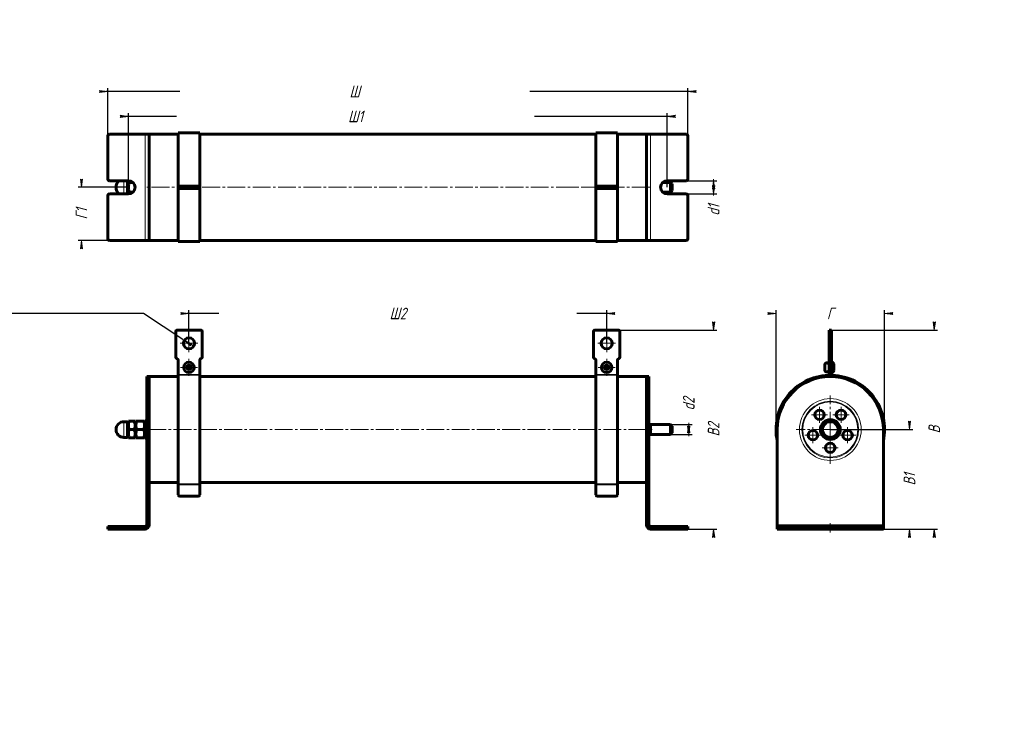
# Model space of a CAD drawing. Header units: millimetres. Extents: x 0 to 594, y 0 to 420.
import ezdxf

# ---------------------------------------------------------------- set-up
doc = ezdxf.new("R2010")
doc.units = ezdxf.units.MM
for name, pattern in [('K5LT_AXLED', [15.25, 10.75, -1.5, 1.5, -1.5]), ('K5LT_BASIC', [0]), ('K5LT_THIN', [0])]:
    doc.linetypes.add(name, pattern=pattern)
doc.layers.add('Системный слой', color=7, linetype='Continuous')
doc.styles.add('KDIMTEXTSTYLE', font='GOST_AU.SHX', dxfattribs={"width": 0.96, "oblique": 15, "height": 5})
doc.dimstyles.new('KDIMSTYLE (1.00)', dxfattribs={"dimtxt": 5, "dimasz": 1, "dimexe": 2, "dimexo": 0, "dimgap": 1, "dimtad": 1, "dimtxsty": 'KDIMTEXTSTYLE', "dimsah": 1, "dimcen": 0, "dimdle": 1, "dimadec": 0, "dimazin": 0, "dimtfac": 0.667, "dimtmove": 0, "dimatfit": 3, "dimfxl": 1, "dimtvp": 1, "dimtolj": 1, "dimtzin": 0, "dimarcsym": 0})

# ---------------------------------------------------------------- blocks, each defined once
blk = doc.blocks.new('U0')
at = {"layer": 'Системный слой', "color": 150, "linetype": 'K5LT_BASIC', "lineweight": 60, "true_color": 0x0080ff}
for p, q in [((65.11696321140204, 172.8744040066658), (65.11696321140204, 177.6244040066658)), ((65.11696321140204, 168.1244040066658), (65.11696321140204, 172.8744040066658))]:
    blk.add_line(p, q, dxfattribs=at)
blk = doc.blocks.new('U1')
at = {"layer": 'Системный слой', "color": 7, "linetype": 'K5LT_THIN', "lineweight": 18}
for p, q in [((62.86696321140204, 172.8744040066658), (62.86696321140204, 177.6244040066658)), ((62.86696321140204, 168.1244040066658), (62.86696321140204, 172.8744040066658))]:
    blk.add_line(p, q, dxfattribs=at)
blk = doc.blocks.new('U2')
at = {"layer": 'Системный слой', "color": 150, "linetype": 'K5LT_BASIC', "lineweight": 60, "true_color": 0x0080ff}
for p, q in [((95.61696321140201, 204.8744040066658), (78.11696321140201, 204.8744040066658)), ((347.6169632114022, 204.8744040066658), (108.616963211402, 204.8744040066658)), ((378.116963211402, 204.8744040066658), (360.6169632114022, 204.8744040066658))]:
    blk.add_line(p, q, dxfattribs=at)
blk = doc.blocks.new('U3')
at = {"layer": 'Системный слой', "color": 150, "linetype": 'K5LT_BASIC', "lineweight": 60, "true_color": 0x0080ff}
for p, q in [((95.61696321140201, 140.8744040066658), (78.11696321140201, 140.8744040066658)), ((347.6169632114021, 140.8744040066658), (108.616963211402, 140.8744040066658)), ((378.116963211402, 140.8744040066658), (360.6169632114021, 140.8744040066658))]:
    blk.add_line(p, q, dxfattribs=at)
blk = doc.blocks.new('KDIMARROW_02')
at = {"layer": 'Системный слой'}
blk.add_hatch(color=0, dxfattribs=at).paths.add_polyline_path([(4.5, -5.51091059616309e-16), (5, 0.6582624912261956), (0, 0), (5, -0.658262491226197)])
at = {"layer": 'Системный слой', "color": 0, "linetype": 'K5LT_THIN', "lineweight": 18}
for p, q in [((0, 0), (-1, 0)), ((5, 0.6582624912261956), (0, 0)), ((0, 0), (5, -0.658262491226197)), ((0, 0), (7, -8.572527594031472e-16)), ((4.5, -5.51091059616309e-16), (5, 0.6582624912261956)), ((5, -0.658262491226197), (4.5, -5.51091059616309e-16))]:
    blk.add_line(p, q, dxfattribs=at)
blk = doc.blocks.new('KDIMARROW_01')
at = {"layer": 'Системный слой'}
blk.add_hatch(color=0, dxfattribs=at).paths.add_polyline_path([(-5, -0.6582624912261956), (0, 0), (-5, 0.658262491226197), (-4.5, 5.51091059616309e-16)])
at = {"layer": 'Системный слой', "color": 0, "linetype": 'K5LT_THIN', "lineweight": 18}
for p, q in [((-4.5, 5.51091059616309e-16), (-5, 0.658262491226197)), ((-5, 0.658262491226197), (0, 0)), ((0, 0), (-5, -0.6582624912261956)), ((-5, -0.6582624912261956), (-4.5, 5.51091059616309e-16)), ((0, 0), (-1, 0))]:
    blk.add_line(p, q, dxfattribs=at)
blk = doc.blocks.new('U4')
at = {"layer": 'Системный слой', "color": 30, "linetype": 'K5LT_AXLED', "lineweight": 18, "true_color": 0xff8000}
for q in [(102.116963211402, 230.2244040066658), (96.76696321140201, 224.8744040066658), (107.466963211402, 224.8744040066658), (102.116963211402, 219.5244040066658)]:
    blk.add_line((102.116963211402, 224.8744040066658), q, dxfattribs=at)
blk = doc.blocks.new('U5')
at = {"layer": 'Системный слой', "color": 30, "linetype": 'K5LT_AXLED', "lineweight": 18, "true_color": 0xff8000}
for q in [(354.1169632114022, 230.2244040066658), (348.7669632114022, 224.8744040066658), (359.4669632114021, 224.8744040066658), (354.1169632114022, 219.5244040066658)]:
    blk.add_line((354.1169632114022, 224.8744040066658), q, dxfattribs=at)
blk = doc.blocks.new('U6')
at = {"layer": 'Системный слой', "color": 30, "linetype": 'K5LT_AXLED', "lineweight": 18, "true_color": 0xff8000}
for q in [(102.116963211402, 215.5152563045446), (96.966963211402, 210.3652563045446), (107.266963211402, 210.3652563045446), (102.116963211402, 205.2152563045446)]:
    blk.add_line((102.116963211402, 210.3652563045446), q, dxfattribs=at)
blk = doc.blocks.new('U7')
at = {"layer": 'Системный слой', "color": 30, "linetype": 'K5LT_AXLED', "lineweight": 18, "true_color": 0xff8000}
for q in [(354.116963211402, 215.5152563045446), (348.966963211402, 210.3652563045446), (359.266963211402, 210.3652563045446), (354.116963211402, 205.2152563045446)]:
    blk.add_line((354.116963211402, 210.3652563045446), q, dxfattribs=at)
blk = doc.blocks.new('U8')
at = {"layer": 'Системный слой', "color": 150, "linetype": 'K5LT_BASIC', "lineweight": 60, "true_color": 0x0080ff}
for p, q in [((491.0692056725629, 210.3652563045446), (491.0692056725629, 212.2152563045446)), ((491.0692056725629, 208.5152563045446), (491.0692056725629, 210.3652563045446))]:
    blk.add_line(p, q, dxfattribs=at)
blk = doc.blocks.new('U9')
at = {"layer": 'Системный слой', "color": 150, "linetype": 'K5LT_BASIC', "lineweight": 60, "true_color": 0x0080ff}
for p, q in [((485.7192056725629, 210.3652563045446), (485.7192056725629, 211.8652563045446)), ((485.7192056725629, 208.8652563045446), (485.7192056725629, 210.3652563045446))]:
    blk.add_line(p, q, dxfattribs=at)
blk = doc.blocks.new('U10')
at = {"layer": 'Системный слой', "color": 150, "linetype": 'K5LT_BASIC', "lineweight": 60, "true_color": 0x0080ff}
for p, q in [((485.7192056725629, 210.034627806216), (485.7192056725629, 211.8652563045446)), ((485.7192056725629, 208.8652563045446), (485.7192056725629, 210.034627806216))]:
    blk.add_line(p, q, dxfattribs=at)
blk = doc.blocks.new('U11')
at = {"layer": 'Системный слой', "color": 30, "linetype": 'K5LT_AXLED', "lineweight": 18, "true_color": 0xff8000}
for q in [(478.5575839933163, 174.3252170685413), (473.7075839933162, 169.4752170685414), (483.4075839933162, 169.4752170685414), (478.5575839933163, 164.6252170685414)]:
    blk.add_line((478.5575839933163, 169.4752170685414), q, dxfattribs=at)
blk = doc.blocks.new('U12')
at = {"layer": 'Системный слой', "color": 30, "linetype": 'K5LT_AXLED', "lineweight": 18, "true_color": 0xff8000}
for q in [(489.0192056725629, 193.5141871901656), (468.3794224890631, 172.8744040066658), (509.6589888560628, 172.8744040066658), (489.0192056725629, 152.2346208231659)]:
    blk.add_line((489.0192056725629, 172.8744040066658), q, dxfattribs=at)
blk = doc.blocks.new('U13')
at = {"layer": 'Системный слой', "color": 30, "linetype": 'K5LT_AXLED', "lineweight": 18, "true_color": 0xff8000}
for q in [(495.4848434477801, 186.6235909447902), (490.6348434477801, 181.7735909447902), (500.3348434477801, 181.7735909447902), (495.4848434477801, 176.9235909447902)]:
    blk.add_line((495.4848434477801, 181.7735909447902), q, dxfattribs=at)
blk = doc.blocks.new('U14')
at = {"layer": 'Системный слой', "color": 30, "linetype": 'K5LT_AXLED', "lineweight": 18, "true_color": 0xff8000}
for q in [(499.4808273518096, 174.3252170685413), (494.6308273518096, 169.4752170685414), (504.3308273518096, 169.4752170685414), (499.4808273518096, 164.6252170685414)]:
    blk.add_line((499.4808273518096, 169.4752170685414), q, dxfattribs=at)
blk = doc.blocks.new('U15')
at = {"layer": 'Системный слой', "color": 30, "linetype": 'K5LT_AXLED', "lineweight": 18, "true_color": 0xff8000}
for q in [(482.5535678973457, 186.6235909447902), (477.7035678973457, 181.7735909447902), (487.4035678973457, 181.7735909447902), (482.5535678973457, 176.9235909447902)]:
    blk.add_line((482.5535678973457, 181.7735909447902), q, dxfattribs=at)
blk = doc.blocks.new('U16')
at = {"layer": 'Системный слой', "color": 30, "linetype": 'K5LT_AXLED', "lineweight": 18, "true_color": 0xff8000}
for q in [(489.0192056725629, 166.7244040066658), (484.1692056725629, 161.8744040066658), (493.8692056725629, 161.8744040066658), (489.0192056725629, 157.0244040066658)]:
    blk.add_line((489.0192056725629, 161.8744040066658), q, dxfattribs=at)
blk = doc.blocks.new('U17')
at = {"layer": 'Системный слой', "color": 150, "linetype": 'K5LT_BASIC', "lineweight": 60, "true_color": 0x0080ff}
for p, q in [((65.63277563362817, 322.941742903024), (65.72056600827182, 322.5660626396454)), ((65.72056600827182, 322.5660626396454), (65.86428736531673, 322.1946808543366)), ((65.86428736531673, 322.1946808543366), (66.05429292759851, 321.8285255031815))]:
    blk.add_line(p, q, dxfattribs=at)
blk = doc.blocks.new('U18')
at = {"layer": 'Системный слой', "color": 150, "linetype": 'K5LT_BASIC', "lineweight": 60, "true_color": 0x0080ff}
for p, q in [((65.72056561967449, 315.3174849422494), (65.632775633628, 314.9418054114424)), ((65.86428933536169, 315.6888617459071), (65.72056561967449, 315.3174849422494)), ((66.05429292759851, 316.0550228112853), (65.86428933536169, 315.6888617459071))]:
    blk.add_line(p, q, dxfattribs=at)
blk = doc.blocks.new('U19')
at = {"layer": 'Системный слой', "color": 150, "linetype": 'K5LT_BASIC', "lineweight": 60, "true_color": 0x0080ff}
for p, q in [((95.61696321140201, 350.9417741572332), (78.11696321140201, 350.9417741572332)), ((347.6169632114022, 350.9417741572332), (108.616963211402, 350.9417741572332)), ((378.116963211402, 350.9417741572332), (360.6169632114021, 350.9417741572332))]:
    blk.add_line(p, q, dxfattribs=at)
blk = doc.blocks.new('U20')
at = {"layer": 'Системный слой', "color": 150, "linetype": 'K5LT_BASIC', "lineweight": 60, "true_color": 0x0080ff}
for p, q in [((95.61696321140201, 286.9417741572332), (78.11696321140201, 286.9417741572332)), ((347.6169632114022, 286.9417741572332), (108.616963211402, 286.9417741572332)), ((378.116963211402, 286.9417741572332), (360.6169632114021, 286.9417741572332))]:
    blk.add_line(p, q, dxfattribs=at)

msp = doc.modelspace()

# ---------------------------------------------------------------- linework, layer by layer
at = {"layer": 'Системный слой', "color": 150, "linetype": 'K5LT_BASIC', "lineweight": 60, "true_color": 0x0080ff}
for p, q in [((54.11696321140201, 350.9417741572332), (75.61696321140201, 350.9417741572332)), ((75.61696321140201, 350.9417741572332), (78.11696321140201, 350.9417741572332)), ((78.11696321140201, 350.9417741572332), (78.11696321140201, 286.9417741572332)), ((78.11696321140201, 286.9417741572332), (78.11696321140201, 350.9417741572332)), ((95.61696321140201, 351.6917741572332), (108.616963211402, 351.6917741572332)), ((95.61696321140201, 351.6917741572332), (95.61696321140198, 320.172977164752)), ((108.616963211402, 351.6917741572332), (108.616963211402, 320.172977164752)), ((347.6169632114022, 351.6917741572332), (360.6169632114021, 351.6917741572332)), ((347.6169632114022, 351.6917741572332), (347.6169632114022, 320.172977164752)), ((360.6169632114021, 351.6917741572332), (360.6169632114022, 320.172977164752)), ((378.116963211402, 350.9417741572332), (380.616963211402, 350.9417741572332)), ((378.116963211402, 286.9417741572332), (378.116963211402, 350.9417741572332)), ((378.116963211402, 286.9417741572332), (378.116963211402, 350.9417741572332)), ((380.616963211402, 350.9417741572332), (402.116963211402, 350.9417741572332)), ((53.11696321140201, 323.9417741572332), (53.11696321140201, 349.9417741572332)), ((403.116963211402, 349.9417741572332), (403.116963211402, 323.9417741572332)), ((54.11696321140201, 322.9417741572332), (65.61696321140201, 322.9417741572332)), ((65.11696321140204, 314.9417741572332), (65.11696321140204, 322.9417741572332)), ((66.05429292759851, 321.8285255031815), (68.38583783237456, 321.8285255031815)), ((387.9712119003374, 321.9417741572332), (392.616963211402, 321.9417741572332)), ((390.616963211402, 322.9417741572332), (402.116963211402, 322.9417741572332)), ((392.616963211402, 321.9417741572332), (392.616963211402, 315.9417741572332)), ((392.616963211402, 321.9417741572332), (393.616963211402, 320.9417741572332)), ((393.616963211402, 320.9417741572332), (393.616963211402, 316.9417741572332)), ((65.61696321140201, 314.9417741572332), (54.11696321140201, 314.9417741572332)), ((66.05429292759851, 316.0550228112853), (68.38583783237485, 316.0550228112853)), ((95.61696321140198, 320.172977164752), (95.61696321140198, 319.6917741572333)), ((95.61696321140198, 318.9417741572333), (95.61696321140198, 319.6917741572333)), ((95.61696321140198, 319.6917741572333), (96.61696321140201, 319.6917741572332)), ((95.61696321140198, 318.9417741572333), (96.61696321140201, 318.9417741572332)), ((95.61696321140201, 318.1917741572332), (95.61696321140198, 318.9417741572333)), ((96.61696321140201, 318.9417741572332), (95.61696321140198, 318.9417741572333)), ((95.61696321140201, 318.1917741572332), (95.61696321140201, 317.7105711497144)), ((96.61696321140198, 318.1917741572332), (95.61696321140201, 318.1917741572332)), ((95.61696321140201, 317.7105711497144), (95.61696321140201, 286.1917741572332)), ((107.616963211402, 319.6917741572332), (96.61696321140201, 319.6917741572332)), ((96.61696321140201, 318.9417741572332), (107.616963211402, 318.9417741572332)), ((107.616963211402, 318.9417741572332), (96.61696321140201, 318.9417741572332)), ((96.61696321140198, 318.1917741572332), (107.616963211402, 318.1917741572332)), ((107.616963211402, 319.6917741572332), (108.616963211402, 319.6917741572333)), ((107.616963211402, 318.9417741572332), (108.616963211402, 318.9417741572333)), ((108.616963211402, 318.9417741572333), (107.616963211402, 318.9417741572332)), ((108.616963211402, 318.1917741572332), (107.616963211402, 318.1917741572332)), ((108.616963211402, 320.172977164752), (108.616963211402, 319.6917741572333)), ((108.616963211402, 319.6917741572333), (108.616963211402, 318.9417741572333)), ((108.616963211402, 318.9417741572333), (108.616963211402, 318.1917741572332)), ((108.616963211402, 318.1917741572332), (108.6169632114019, 317.7105711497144)), ((108.6169632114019, 317.7105711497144), (108.616963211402, 286.1917741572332)), ((347.6169632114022, 320.172977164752), (347.6169632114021, 319.6917741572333)), ((347.6169632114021, 318.9417741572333), (347.6169632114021, 319.6917741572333)), ((347.6169632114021, 319.6917741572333), (348.6169632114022, 319.6917741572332)), ((347.6169632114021, 318.9417741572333), (348.6169632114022, 318.9417741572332)), ((347.6169632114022, 318.1917741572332), (347.6169632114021, 318.9417741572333)), ((348.6169632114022, 318.9417741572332), (347.6169632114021, 318.9417741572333)), ((347.6169632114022, 318.1917741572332), (347.6169632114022, 317.7105711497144)), ((348.6169632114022, 318.1917741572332), (347.6169632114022, 318.1917741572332)), ((347.6169632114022, 317.7105711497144), (347.6169632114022, 286.1917741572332)), ((359.6169632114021, 319.6917741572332), (348.6169632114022, 319.6917741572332)), ((348.6169632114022, 318.9417741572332), (359.6169632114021, 318.9417741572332)), ((359.6169632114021, 318.9417741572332), (348.6169632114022, 318.9417741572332)), ((348.6169632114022, 318.1917741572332), (359.6169632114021, 318.1917741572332)), ((359.6169632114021, 319.6917741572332), (360.6169632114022, 319.6917741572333)), ((359.6169632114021, 318.9417741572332), (360.6169632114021, 318.9417741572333)), ((360.6169632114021, 318.9417741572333), (359.6169632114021, 318.9417741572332)), ((360.6169632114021, 318.1917741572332), (359.6169632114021, 318.1917741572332)), ((360.6169632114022, 320.172977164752), (360.6169632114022, 319.6917741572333)), ((360.6169632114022, 319.6917741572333), (360.6169632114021, 318.9417741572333)), ((360.6169632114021, 318.9417741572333), (360.6169632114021, 318.1917741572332)), ((360.6169632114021, 318.1917741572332), (360.6169632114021, 317.7105711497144)), ((360.6169632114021, 317.7105711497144), (360.6169632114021, 286.1917741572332)), ((387.9712119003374, 315.9417741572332), (392.616963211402, 315.9417741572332)), ((402.116963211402, 314.9417741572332), (390.616963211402, 314.9417741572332)), ((392.616963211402, 315.9417741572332), (393.616963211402, 316.9417741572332)), ((53.11696321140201, 287.9417741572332), (53.11696321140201, 313.9417741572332)), ((403.116963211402, 313.9417741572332), (403.116963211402, 287.9417741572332)), ((75.61696321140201, 286.9417741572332), (54.11696321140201, 286.9417741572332)), ((78.11696321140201, 286.9417741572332), (75.61696321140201, 286.9417741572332)), ((95.61696321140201, 286.1917741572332), (108.616963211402, 286.1917741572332)), ((347.6169632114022, 286.1917741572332), (360.6169632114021, 286.1917741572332)), ((380.616963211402, 286.9417741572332), (378.116963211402, 286.9417741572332)), ((402.116963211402, 286.9417741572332), (380.616963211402, 286.9417741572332)), ((94.11696321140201, 216.6244040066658), (94.11696321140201, 231.8744040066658)), ((95.11696321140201, 232.8744040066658), (109.116963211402, 232.8744040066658)), ((110.116963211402, 231.8744040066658), (110.116963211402, 216.6244040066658)), ((346.1169632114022, 216.6244040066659), (346.1169632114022, 231.8744040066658)), ((347.1169632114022, 232.8744040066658), (361.1169632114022, 232.8744040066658)), ((362.1169632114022, 231.8744040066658), (362.1169632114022, 216.6244040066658)), ((488.2692056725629, 232.8744040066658), (489.019205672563, 232.8744040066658)), ((488.2692056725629, 231.8744040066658), (488.2692056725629, 232.8744040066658)), ((488.2692056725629, 231.8744040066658), (488.2692056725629, 216.6244040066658)), ((489.019205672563, 232.8744040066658), (489.019205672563, 231.8744040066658)), ((489.019205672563, 231.8744040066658), (489.019205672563, 232.8744040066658)), ((489.769205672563, 232.8744040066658), (489.019205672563, 232.8744040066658)), ((489.019205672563, 231.8744040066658), (489.019205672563, 216.6244040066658)), ((489.019205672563, 216.6244040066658), (489.019205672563, 231.8744040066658)), ((489.769205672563, 232.8744040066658), (489.769205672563, 231.8744040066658)), ((489.769205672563, 216.6244040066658), (489.769205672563, 231.8744040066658)), ((95.61696321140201, 214.6879123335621), (95.61696321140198, 206.1008994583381)), ((108.616963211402, 206.1008994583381), (108.616963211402, 214.6879123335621)), ((347.6169632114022, 214.6879123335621), (347.6169632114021, 206.1008994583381)), ((360.6169632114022, 206.1008994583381), (360.6169632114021, 214.6879123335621)), ((488.2692056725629, 215.656158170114), (488.2692056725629, 216.6244040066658)), ((488.2692056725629, 214.6879123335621), (488.2692056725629, 215.656158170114)), ((488.2692056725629, 206.1008994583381), (488.2692056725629, 214.6879123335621)), ((489.019205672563, 215.656158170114), (489.019205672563, 216.6244040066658)), ((489.019205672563, 216.6244040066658), (489.019205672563, 215.656158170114)), ((489.019205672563, 214.6879123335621), (489.019205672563, 215.656158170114)), ((489.019205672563, 215.656158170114), (489.019205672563, 214.6879123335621)), ((489.019205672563, 206.1008994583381), (489.019205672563, 214.6879123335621)), ((489.019205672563, 214.6879123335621), (489.019205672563, 206.1008994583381)), ((489.769205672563, 216.6244040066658), (489.769205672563, 215.6561581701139)), ((489.769205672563, 215.6561581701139), (489.769205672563, 214.6879123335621)), ((489.769205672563, 214.6879123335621), (489.769205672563, 206.1008994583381)), ((78.11696321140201, 204.8744040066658), (76.61696321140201, 204.8744040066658)), ((76.61696321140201, 172.8744040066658), (76.61696321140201, 204.8744040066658)), ((78.11696321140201, 172.8744040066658), (78.11696321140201, 204.8744040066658)), ((78.11696321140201, 172.8744040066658), (78.11696321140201, 204.8744040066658)), ((95.61696321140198, 206.1008994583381), (95.61696321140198, 205.6012529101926)), ((95.61696321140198, 205.6012529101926), (95.61696321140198, 140.1475551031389)), ((108.616963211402, 206.1008994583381), (108.616963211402, 205.6012529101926)), ((108.616963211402, 205.6012529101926), (108.616963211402, 140.1475551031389)), ((347.6169632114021, 206.1008994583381), (347.6169632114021, 205.6012529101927)), ((347.6169632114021, 205.6012529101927), (347.6169632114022, 140.147555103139)), ((360.6169632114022, 206.1008994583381), (360.6169632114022, 205.6012529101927)), ((360.6169632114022, 205.6012529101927), (360.6169632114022, 140.147555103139)), ((378.116963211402, 204.8744040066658), (379.616963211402, 204.8744040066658)), ((378.116963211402, 204.8744040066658), (378.116963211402, 172.8744040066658)), ((378.116963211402, 172.8744040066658), (378.116963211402, 204.8744040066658)), ((379.616963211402, 204.8744040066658), (379.616963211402, 172.8744040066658)), ((76.51696321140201, 166.8744040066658), (76.51696321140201, 178.8744040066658)), ((76.61696321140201, 178.8744040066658), (76.51696321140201, 178.8744040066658)), ((65.11696321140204, 177.6244040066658), (62.86696321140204, 177.6244040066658)), ((65.11696321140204, 177.0244040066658), (65.60771094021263, 177.8744040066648)), ((65.60771094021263, 177.8744040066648), (66.05429292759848, 177.8744040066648)), ((66.05429292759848, 177.8744040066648), (69.17963349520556, 177.8744040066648)), ((66.05429292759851, 172.8744040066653), (69.1796334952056, 172.8744040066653)), ((69.17963349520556, 177.8744040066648), (69.62621548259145, 177.8744040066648)), ((69.62621548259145, 177.8744040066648), (70.11696321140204, 177.0244040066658)), ((70.11696321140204, 177.8744040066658), (70.5635451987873, 177.8744040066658)), ((70.11696321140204, 177.8744040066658), (70.11696321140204, 175.3744040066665)), ((70.11696321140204, 175.3744040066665), (70.11696321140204, 170.3744040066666)), ((74.87038122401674, 177.8744040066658), (70.5635451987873, 177.8744040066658)), ((74.87038122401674, 172.8744040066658), (70.5635451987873, 172.8744040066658)), ((74.87038122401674, 177.8744040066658), (75.31696321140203, 177.8744040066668)), ((75.31696321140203, 177.8744040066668), (75.31696321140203, 175.3744040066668)), ((76.51696321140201, 177.5244040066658), (75.31696321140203, 177.5244040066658)), ((75.31696321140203, 175.3744040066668), (75.31696321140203, 170.3744040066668)), ((76.61696321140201, 115.3744040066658), (76.61696321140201, 172.8744040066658)), ((78.11696321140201, 115.3744040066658), (78.11696321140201, 172.8744040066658)), ((378.116963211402, 172.8744040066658), (378.116963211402, 115.3744040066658)), ((379.616963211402, 175.8744040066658), (392.616963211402, 175.8744040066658)), ((379.616963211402, 172.8744040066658), (379.616963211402, 115.3744040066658)), ((380.616963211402, 175.8744040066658), (380.616963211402, 169.8744040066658)), ((392.616963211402, 175.8744040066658), (392.616963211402, 169.8744040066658)), ((392.616963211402, 175.8744040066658), (393.616963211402, 174.8744040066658)), ((393.616963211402, 174.8744040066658), (393.616963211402, 170.8744040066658)), ((457.0192056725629, 172.8744040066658), (457.0192056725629, 115.3744040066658)), ((483.2457029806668, 172.8744040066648), (486.1324543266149, 177.8744040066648)), ((486.1324543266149, 167.8744040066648), (483.2457029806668, 172.8744040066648)), ((486.1324543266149, 177.8744040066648), (491.9059570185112, 177.8744040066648)), ((491.9059570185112, 177.8744040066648), (494.7927083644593, 172.8744040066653)), ((494.7927083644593, 172.8744040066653), (491.9059570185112, 167.8744040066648)), ((521.019205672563, 115.3744040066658), (521.019205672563, 172.8744040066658)), ((65.11696321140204, 168.1244040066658), (62.86696321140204, 168.1244040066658)), ((65.11696321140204, 168.7244040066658), (65.60771094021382, 167.8744040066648)), ((66.05429292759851, 167.8744040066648), (65.60771094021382, 167.8744040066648)), ((66.05429292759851, 167.8744040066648), (69.1796334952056, 167.8744040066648)), ((69.62621548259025, 167.8744040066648), (69.1796334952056, 167.8744040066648)), ((69.62621548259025, 167.8744040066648), (70.11696321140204, 168.7244040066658)), ((70.11696321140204, 170.3744040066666), (70.11696321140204, 167.8744040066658)), ((70.5635451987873, 167.8744040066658), (70.11696321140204, 167.8744040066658)), ((74.87038122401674, 167.8744040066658), (70.5635451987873, 167.8744040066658)), ((75.31696321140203, 167.8744040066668), (74.87038122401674, 167.8744040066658)), ((75.31696321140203, 170.3744040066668), (75.31696321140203, 167.8744040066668)), ((76.51696321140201, 168.2244040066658), (75.31696321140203, 168.2244040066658)), ((76.61696321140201, 166.8744040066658), (76.51696321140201, 166.8744040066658)), ((379.616963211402, 169.8744040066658), (392.616963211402, 169.8744040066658)), ((392.616963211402, 169.8744040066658), (393.616963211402, 170.8744040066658)), ((491.9059570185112, 167.8744040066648), (486.1324543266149, 167.8744040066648)), ((95.61696321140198, 140.1475551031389), (95.61696321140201, 139.6479085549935)), ((95.61696321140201, 139.6479085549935), (95.61696321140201, 133.6244040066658)), ((108.616963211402, 140.1475551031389), (108.616963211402, 139.6479085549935)), ((108.616963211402, 133.6244040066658), (108.616963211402, 139.6479085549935)), ((347.6169632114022, 140.147555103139), (347.6169632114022, 139.6479085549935)), ((347.6169632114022, 139.6479085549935), (347.6169632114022, 133.6244040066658)), ((360.6169632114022, 140.147555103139), (360.6169632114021, 139.6479085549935)), ((360.6169632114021, 133.6244040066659), (360.6169632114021, 139.6479085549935)), ((107.616963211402, 132.6244040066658), (96.61696321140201, 132.6244040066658)), ((359.6169632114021, 132.6244040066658), (348.6169632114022, 132.6244040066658)), ((53.11696321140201, 112.8744040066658), (53.11696321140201, 114.3744040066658)), ((53.11696321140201, 114.3744040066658), (54.11696321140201, 114.3744040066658)), ((54.11696321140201, 112.8744040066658), (53.11696321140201, 112.8744040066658)), ((54.11696321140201, 114.3744040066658), (75.61696321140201, 114.3744040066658)), ((54.11696321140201, 112.8744040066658), (75.61696321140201, 112.8744040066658)), ((380.616963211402, 114.3744040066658), (402.116963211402, 114.3744040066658)), ((380.616963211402, 112.8744040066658), (402.116963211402, 112.8744040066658)), ((402.116963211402, 114.3744040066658), (403.116963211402, 114.3744040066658)), ((403.116963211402, 112.8744040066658), (402.116963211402, 112.8744040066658)), ((403.116963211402, 112.8744040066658), (403.116963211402, 114.3744040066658)), ((457.0192056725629, 115.3744040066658), (457.0192056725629, 114.3744040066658)), ((457.0192056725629, 114.3744040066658), (458.0192056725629, 114.3744040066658)), ((457.0192056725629, 112.8744040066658), (457.0192056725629, 114.3744040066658)), ((458.0192056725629, 112.8744040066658), (457.0192056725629, 112.8744040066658)), ((458.0192056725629, 114.3744040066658), (484.0192056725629, 114.3744040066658)), ((458.0192056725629, 112.8744040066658), (484.0192056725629, 112.8744040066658)), ((484.0192056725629, 114.3744040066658), (485.0192056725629, 114.3744040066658)), ((485.0192056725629, 112.8744040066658), (484.0192056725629, 112.8744040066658)), ((493.0192056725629, 114.3744040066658), (485.0192056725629, 114.3744040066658)), ((485.0192056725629, 114.3744040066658), (485.0192056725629, 112.8744040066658)), ((493.0192056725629, 112.8744040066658), (485.0192056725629, 112.8744040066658)), ((493.0192056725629, 112.8744040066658), (493.0192056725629, 114.3744040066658)), ((493.0192056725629, 114.3744040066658), (494.0192056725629, 114.3744040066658)), ((494.0192056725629, 112.8744040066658), (493.0192056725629, 112.8744040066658)), ((494.0192056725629, 114.3744040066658), (520.019205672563, 114.3744040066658)), ((494.0192056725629, 112.8744040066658), (520.019205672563, 112.8744040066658)), ((520.019205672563, 114.3744040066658), (521.019205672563, 114.3744040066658)), ((521.019205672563, 112.8744040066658), (520.019205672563, 112.8744040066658)), ((521.019205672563, 114.3744040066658), (521.019205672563, 115.3744040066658)), ((521.019205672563, 112.8744040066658), (521.019205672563, 114.3744040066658))]:
    msp.add_line(p, q, dxfattribs=at)
at = {"layer": 'Системный слой', "color": 7, "linetype": 'K5LT_THIN', "lineweight": 18}
for p, q in [((75.61696321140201, 286.9417741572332), (75.61696321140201, 350.9417741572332)), ((380.616963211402, 350.9417741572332), (380.616963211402, 286.9417741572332)), ((62.86696321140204, 314.9417741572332), (62.86696321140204, 322.9417741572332)), ((387.4618678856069, 321.4005082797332), (392.616963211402, 321.4005082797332)), ((392.616963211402, 321.4005082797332), (393.1582290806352, 321.4005082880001)), ((108.616963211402, 320.172977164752), (95.61696321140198, 320.172977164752)), ((108.6169632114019, 317.7105711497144), (95.61696321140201, 317.7105711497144)), ((96.61696321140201, 318.9417741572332), (96.61696321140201, 319.6917741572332)), ((96.61696321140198, 318.1917741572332), (96.61696321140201, 318.9417741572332)), ((107.616963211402, 319.6917741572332), (107.616963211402, 318.9417741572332)), ((107.616963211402, 318.9417741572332), (107.616963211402, 318.1917741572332)), ((360.6169632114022, 320.172977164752), (347.6169632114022, 320.172977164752)), ((360.6169632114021, 317.7105711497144), (347.6169632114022, 317.7105711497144)), ((348.6169632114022, 318.9417741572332), (348.6169632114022, 319.6917741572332)), ((348.6169632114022, 318.1917741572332), (348.6169632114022, 318.9417741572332)), ((359.6169632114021, 319.6917741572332), (359.6169632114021, 318.9417741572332)), ((359.6169632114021, 318.9417741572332), (359.6169632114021, 318.1917741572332)), ((387.4618678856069, 316.4830400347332), (392.616963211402, 316.4830400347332)), ((392.616963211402, 316.4830400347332), (393.1582290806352, 316.4830400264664)), ((488.2692056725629, 231.8744040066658), (489.019205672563, 231.8744040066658)), ((489.769205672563, 231.8744040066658), (489.019205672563, 231.8744040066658)), ((489.019205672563, 216.6244040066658), (488.2692056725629, 216.6244040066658)), ((489.019205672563, 215.656158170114), (488.2692056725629, 215.656158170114)), ((489.019205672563, 214.6879123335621), (488.2692056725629, 214.6879123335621)), ((489.769205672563, 216.6244040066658), (489.019205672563, 216.6244040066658)), ((489.019205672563, 215.656158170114), (489.769205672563, 215.6561581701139)), ((489.019205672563, 214.6879123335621), (489.769205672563, 214.6879123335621)), ((108.616963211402, 206.1008994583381), (95.61696321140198, 206.1008994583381)), ((108.616963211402, 205.6012529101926), (95.61696321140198, 205.6012529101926)), ((360.6169632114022, 206.1008994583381), (347.6169632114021, 206.1008994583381)), ((360.6169632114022, 205.6012529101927), (347.6169632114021, 205.6012529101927)), ((487.8161981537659, 204.8517830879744), (487.7880026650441, 205.6012529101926)), ((489.019205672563, 206.1008994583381), (488.2692056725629, 206.1008994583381)), ((489.769205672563, 206.1008994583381), (489.019205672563, 206.1008994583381)), ((490.22221319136, 204.8517830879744), (490.2504086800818, 205.6012529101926)), ((78.11696321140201, 172.8744040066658), (76.61696321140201, 172.8744040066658)), ((378.116963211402, 172.8744040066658), (379.616963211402, 172.8744040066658)), ((380.616963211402, 175.3331381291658), (392.616963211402, 175.3331381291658)), ((392.616963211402, 175.3331381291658), (393.158229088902, 175.3331381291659)), ((380.616963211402, 170.4156698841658), (392.616963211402, 170.4156698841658)), ((392.616963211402, 170.4156698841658), (393.1582290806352, 170.415669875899)), ((108.616963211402, 140.1475551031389), (95.61696321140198, 140.1475551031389)), ((108.616963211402, 139.6479085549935), (95.61696321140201, 139.6479085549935)), ((360.6169632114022, 140.147555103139), (347.6169632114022, 140.147555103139)), ((360.6169632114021, 139.6479085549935), (347.6169632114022, 139.6479085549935)), ((54.11696321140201, 112.8744040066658), (54.11696321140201, 114.3744040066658)), ((75.61696321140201, 112.8744040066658), (75.61696321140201, 114.3744040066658)), ((76.61696321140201, 115.3744040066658), (78.11696321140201, 115.3744040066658)), ((378.116963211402, 115.3744040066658), (379.616963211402, 115.3744040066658)), ((380.616963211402, 112.8744040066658), (380.616963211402, 114.3744040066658)), ((402.116963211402, 112.8744040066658), (402.116963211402, 114.3744040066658)), ((457.0192056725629, 115.3744040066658), (521.019205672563, 115.3744040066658)), ((458.0192056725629, 112.8744040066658), (458.0192056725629, 114.3744040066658)), ((484.0192056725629, 114.3744040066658), (484.0192056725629, 112.8744040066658)), ((494.0192056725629, 112.8744040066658), (494.0192056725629, 114.3744040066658)), ((520.019205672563, 112.8744040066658), (520.019205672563, 114.3744040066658))]:
    msp.add_line(p, q, dxfattribs=at)
at = {"layer": 'Системный слой', "color": 30, "linetype": 'K5LT_AXLED', "lineweight": 18, "true_color": 0xff8000}
for p, q in [((380.116963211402, 318.9417741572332), (76.11696321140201, 318.9417741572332)), ((326.416937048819, 318.9417741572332), (352.416937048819, 318.9417741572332)), ((78.11696321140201, 172.8744040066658), (74.61696321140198, 172.8744040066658)), ((378.116963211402, 172.8744040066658), (78.11696321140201, 172.8744040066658)), ((378.116963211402, 172.8744040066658), (381.616963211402, 172.8744040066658)), ((489.0192056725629, 110.8744040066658), (489.0192056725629, 116.3744040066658))]:
    msp.add_line(p, q, dxfattribs=at)
at = {"layer": 'Системный слой', "color": 150, "linetype": 'K5LT_BASIC', "lineweight": 60, "true_color": 0x0080ff}
for centre, radius in [((102.116963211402, 224.8744040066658), 3.35), ((354.1169632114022, 224.8744040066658), 3.35), ((102.116963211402, 210.3652563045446), 3.149999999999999), ((102.116963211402, 210.3652563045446), 1.075), ((354.116963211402, 210.3652563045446), 3.149999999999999), ((354.116963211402, 210.3652563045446), 1.075), ((482.5535678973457, 181.7735909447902), 2.85), ((495.4848434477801, 181.7735909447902), 2.85), ((489.0192056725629, 172.8744040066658), 6), ((478.5575839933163, 169.4752170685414), 2.85), ((489.0192056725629, 172.8744040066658), 4.750000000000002), ((499.4808273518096, 169.4752170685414), 2.85), ((489.0192056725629, 161.8744040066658), 2.85)]:
    msp.add_circle(centre, radius, dxfattribs=at)
at = {"layer": 'Системный слой', "color": 7, "linetype": 'K5LT_THIN', "lineweight": 18}
for centre, radius in [((102.116963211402, 210.3652563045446), 1.849999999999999), ((354.116963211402, 210.3652563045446), 1.849999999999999), ((489.0192056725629, 172.8744040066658), 18.63978318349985), ((489.0192056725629, 172.8744040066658), 17.10647942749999), ((489.0192056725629, 172.8744040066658), 16.62732200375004)]:
    msp.add_circle(centre, radius, dxfattribs=at)
at = {"layer": 'Системный слой', "color": 150, "linetype": 'K5LT_BASIC', "lineweight": 60, "true_color": 0x0080ff}
for centre, radius, start, end in [((54.11696321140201, 349.9417741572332), 1.000000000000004, 90, 179.9999999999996), ((402.116963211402, 349.9417741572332), 1, 0, 90.00000000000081), ((54.11696321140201, 323.9417741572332), 1, 180, 269.9999999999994), ((62.86696321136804, 318.9417741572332), 4.749999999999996, 122.6368975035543, 180), ((65.61696321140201, 318.9417741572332), 4, 270, 90), ((390.616963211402, 318.9417741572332), 4, 90, 270), ((402.116963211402, 323.9417741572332), 0.9999999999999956, 270, 0), ((54.11696321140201, 313.9417741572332), 0.9999999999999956, 90, 179.9999999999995), ((62.86696321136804, 318.9417741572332), 4.749999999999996, 180, 237.363102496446), ((402.116963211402, 313.9417741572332), 1, 0, 89.99999999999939), ((54.11696321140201, 287.9417741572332), 1, 180, 270.0000000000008), ((402.116963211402, 287.9417741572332), 1.000000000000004, 270, 0), ((95.11696321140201, 231.8744040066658), 0.9999999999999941, 90, 180.0000000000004), ((109.116963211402, 231.8744040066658), 1, 0, 90.00000000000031), ((347.1169632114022, 231.8744040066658), 0.9999999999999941, 90, 180.0000000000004), ((361.1169632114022, 231.8744040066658), 1, 0, 90.00000000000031), ((95.11696321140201, 216.6244040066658), 0.9999999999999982, 180, 255.52248781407), ((94.61696321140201, 214.6879123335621), 1.00000000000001, 0, 75.52248781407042), ((109.616963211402, 214.6879123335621), 1, 104.4775121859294, 180), ((109.116963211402, 216.6244040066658), 0.9999999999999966, 284.4775121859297, 0), ((347.1169632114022, 216.6244040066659), 0.9999999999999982, 180, 255.52248781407), ((346.6169632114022, 214.6879123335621), 1.00000000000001, 0, 75.52248781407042), ((361.6169632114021, 214.6879123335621), 1, 104.4775121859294, 180), ((361.1169632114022, 216.6244040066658), 0.9999999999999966, 284.4775121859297, 0), ((486.9942056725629, 211.8652563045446), 1.275, 0, 179.9999999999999), ((486.9942056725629, 208.8652563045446), 1.275, 180, 0), ((489.7692056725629, 212.2152563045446), 1.3, 0, 90.00000000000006), ((489.7692056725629, 208.5152563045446), 1.3, 269.9999999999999, 0), ((489.0192056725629, 172.8744040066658), 32.75, 92.15448436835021, 192.2855588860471), ((489.0192056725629, 172.8744040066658), 32, 0, 180), ((487.7692056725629, 206.1008994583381), 0.5, 272.1544843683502, 0), ((487.7692056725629, 206.1008994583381), 1.25, 272.1544843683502, 0), ((490.269205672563, 206.1008994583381), 1.25, 180, 267.8455156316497), ((490.269205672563, 206.1008994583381), 0.5, 180, 267.8455156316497), ((489.0192056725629, 172.8744040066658), 32.75000000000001, 347.7144411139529, 87.84551563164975), ((62.86696321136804, 172.8744040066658), 4.749999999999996, 89.99999999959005, 180), ((62.86696321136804, 172.8744040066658), 4.749999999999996, 180, 270.0000000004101), ((96.61696321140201, 133.6244040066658), 0.9999999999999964, 180, 270), ((107.616963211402, 133.6244040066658), 1.000000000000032, 270, 0), ((348.6169632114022, 133.6244040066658), 0.9999999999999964, 180, 270), ((359.6169632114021, 133.6244040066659), 1.000000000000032, 270, 0), ((75.61696321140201, 115.3744040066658), 1, 270, 0), ((75.61696321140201, 115.3744040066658), 2.5, 270, 0), ((380.616963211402, 115.3744040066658), 2.5, 180, 270), ((380.616963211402, 115.3744040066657), 1, 180, 270)]:
    msp.add_arc(centre, radius, start, end, dxfattribs=at)
for points, knots in [([(66.05429292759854, 321.8285255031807), (66.01636605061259, 321.6971322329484), (65.9440731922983, 321.4332694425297), (65.84149253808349, 321.0077427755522), (65.7497644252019, 320.5517496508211), (65.67375166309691, 320.0543275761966), (65.63852107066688, 319.6970020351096), (65.62407258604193, 319.4763638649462), (65.61565229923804, 319.3302579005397), (65.60750275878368, 319.1038061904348), (65.60709068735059, 318.8211766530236), (65.6151950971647, 318.553497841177), (65.63002499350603, 318.3025784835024), (65.65187647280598, 318.0523926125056), (65.69156593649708, 317.7069302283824), (65.76483716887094, 317.2404775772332), (65.88945970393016, 316.6571205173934), (65.99660225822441, 316.2548477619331), (66.05429292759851, 316.0550228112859)], [0, 0, 0, 0, 2.939946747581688, 5.879893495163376, 9.407829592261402, 12.93576568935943, 16.69262748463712, 17.12336473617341, 17.68791322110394, 19.83552139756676, 21.98312957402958, 23.7827379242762, 25.58234627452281, 27.38195462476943, 29.18156297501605, 33.05575343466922, 37.52787671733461, 42, 42, 42, 42]), ([(66.05429292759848, 177.8744040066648), (65.949425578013, 177.5598012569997), (65.81247337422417, 177.0822364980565), (65.70843443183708, 176.5436836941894), (65.65530065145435, 176.1828729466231), (65.61847249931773, 175.82907591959), (65.60294563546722, 175.395789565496), (65.61632359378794, 174.9621698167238), (65.65624278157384, 174.5400935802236), (65.73863795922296, 174.0181170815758), (65.86937632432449, 173.4616863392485), (65.99468774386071, 173.0532205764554), (66.05429292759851, 172.8744040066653)], [0, 0, 0, 0, 2.51815721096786, 3.77278215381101, 4.194320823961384, 5.312637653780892, 6.499741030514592, 7.522297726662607, 8.644808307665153, 9.75346491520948, 11.56706008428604, 13, 13, 13, 13]), ([(66.05429292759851, 172.8744040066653), (65.94942557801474, 172.5598012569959), (65.81247337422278, 172.0822364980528), (65.70843443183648, 171.5436836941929), (65.65530065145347, 171.1828729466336), (65.61847249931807, 170.8290759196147), (65.6029456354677, 170.3957895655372), (65.61632359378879, 169.9621698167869), (65.65624278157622, 169.5400935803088), (65.73863795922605, 169.0181170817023), (65.86937632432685, 168.4616863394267), (65.9946877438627, 168.0532205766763), (66.05429292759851, 167.8744040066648)], [0, 0, 0, 0, 2.518157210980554, 3.772782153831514, 4.194320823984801, 5.312637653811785, 6.499741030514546, 7.522297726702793, 8.644808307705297, 9.753464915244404, 11.56706008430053, 13, 13, 13, 13]), ([(69.1796334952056, 172.8744040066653), (69.28450084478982, 173.1890067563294), (69.4214530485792, 173.6665715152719), (69.52549199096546, 174.2051243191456), (69.57862577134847, 174.5659350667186), (69.61545392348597, 174.9197320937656), (69.63098078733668, 175.3530184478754), (69.61760282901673, 175.786638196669), (69.57768364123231, 176.2087144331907), (69.49528846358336, 176.7306909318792), (69.36455009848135, 177.2871216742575), (69.2392386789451, 177.6955874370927), (69.17963349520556, 177.8744040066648)], [0, 0, 0, 0, 2.518157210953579, 3.772782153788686, 4.19432082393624, 5.312637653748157, 6.499741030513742, 7.522297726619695, 8.644808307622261, 9.753464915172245, 11.56706008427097, 13, 13, 13, 13]), ([(69.1796334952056, 167.8744040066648), (69.28450084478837, 168.1890067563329), (69.4214530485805, 168.6665715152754), (69.52549199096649, 169.205124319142), (69.5786257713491, 169.5659350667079), (69.6154539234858, 169.9197320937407), (69.63098078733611, 170.3530184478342), (69.61760282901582, 170.7866381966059), (69.57768364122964, 171.2087144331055), (69.49528846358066, 171.7306909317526), (69.36455009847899, 172.2871216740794), (69.23923867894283, 172.695587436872), (69.1796334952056, 172.8744040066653)], [0, 0, 0, 0, 2.518157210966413, 3.772782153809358, 4.194320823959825, 5.312637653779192, 6.499741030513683, 7.52229772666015, 8.644808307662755, 9.753464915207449, 11.56706008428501, 13, 13, 13, 13]), ([(70.11696321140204, 175.3744040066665), (70.11696147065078, 175.2211226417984), (70.12750206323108, 174.9249658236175), (70.17387702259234, 174.4741188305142), (70.23954058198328, 174.0824500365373), (70.35721055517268, 173.5418688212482), (70.46833452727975, 173.1600368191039), (70.5635451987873, 172.8744040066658)], [0, 0, 0, 0, 1.44740222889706, 2.79972061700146, 4.280073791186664, 5.188369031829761, 8, 8, 8, 8]), ([(70.5635451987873, 177.8744040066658), (70.50413181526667, 177.6961533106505), (70.41583792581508, 177.4083810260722), (70.31205449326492, 177.0032412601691), (70.24109630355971, 176.6710970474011), (70.18853021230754, 176.35877922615), (70.14449845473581, 176.009318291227), (70.12125197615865, 175.6870432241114), (70.11696289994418, 175.4541091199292), (70.11696321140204, 175.3744040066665)], [0, 0, 0, 0, 2.192923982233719, 3.518258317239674, 4.904264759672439, 6.184645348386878, 7.247847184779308, 9.058583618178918, 10, 10, 10, 10]), ([(70.5635451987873, 172.8744040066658), (70.50413181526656, 172.6961533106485), (70.41583792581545, 172.4083810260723), (70.31205449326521, 172.0032412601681), (70.24109630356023, 171.6710970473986), (70.18853021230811, 171.3587792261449), (70.14449845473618, 171.0093182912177), (70.12125197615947, 170.6870432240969), (70.11696289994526, 170.4541091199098), (70.11696321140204, 170.3744040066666)], [0, 0, 0, 0, 2.192923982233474, 3.518258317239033, 4.904264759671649, 6.184645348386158, 7.247847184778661, 9.058583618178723, 10, 10, 10, 10]), ([(75.31696321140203, 175.3744040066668), (75.31696495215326, 175.5276853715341), (75.30642435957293, 175.8238421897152), (75.26004940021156, 176.2746891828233), (75.19438584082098, 176.6663579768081), (75.07671586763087, 177.2069391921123), (74.96559189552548, 177.5887711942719), (74.87038122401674, 177.8744040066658)], [0, 0, 0, 0, 1.447402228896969, 2.799720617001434, 4.280073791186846, 5.188369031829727, 8, 8, 8, 8]), ([(74.87038122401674, 172.8744040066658), (74.92979460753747, 173.0526547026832), (75.0180884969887, 173.3404269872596), (75.1218719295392, 173.7455667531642), (75.19283011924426, 174.0777109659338), (75.24539621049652, 174.3900287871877), (75.2894279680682, 174.7394897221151), (75.31267444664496, 175.0617647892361), (75.31696352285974, 175.2946988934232), (75.31696321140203, 175.3744040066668)], [0, 0, 0, 0, 2.192923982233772, 3.518258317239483, 4.90426475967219, 6.184645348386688, 7.247847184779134, 9.058583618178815, 10, 10, 10, 10]), ([(75.31696321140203, 170.3744040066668), (75.3169649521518, 170.5276853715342), (75.30642435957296, 170.8238421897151), (75.2600494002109, 171.274689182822), (75.19438584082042, 171.6663579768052), (75.07671586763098, 172.2069391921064), (74.96559189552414, 172.5887711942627), (74.87038122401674, 172.8744040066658)], [0, 0, 0, 0, 1.447402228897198, 2.799720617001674, 4.280073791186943, 5.188369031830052, 8, 8, 8, 8]), ([(70.11696321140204, 170.3744040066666), (70.11696147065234, 170.2211226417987), (70.1275020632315, 169.924965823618), (70.17387702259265, 169.4741188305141), (70.23954058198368, 169.0824500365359), (70.3572105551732, 168.5418688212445), (70.46833452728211, 168.1600368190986), (70.5635451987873, 167.8744040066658)], [0, 0, 0, 0, 1.447402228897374, 2.79972061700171, 4.280073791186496, 5.188369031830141, 8, 8, 8, 8]), ([(74.87038122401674, 167.8744040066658), (74.9297946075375, 168.0526547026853), (75.01808849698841, 168.3404269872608), (75.12187192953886, 168.7455667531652), (75.19283011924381, 169.0777109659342), (75.24539621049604, 169.3900287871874), (75.28942796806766, 169.7394897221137), (75.31267444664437, 170.0617647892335), (75.31696352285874, 170.2946988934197), (75.31696321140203, 170.3744040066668)], [0, 0, 0, 0, 2.192923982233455, 3.518258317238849, 4.904264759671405, 6.18464534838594, 7.247847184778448, 9.058583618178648, 10, 10, 10, 10])]:
    msp.add_open_spline(points, degree=3, knots=knots, dxfattribs=at)

# ---------------------------------------------------------------- block references
at = {"layer": 'Системный слой'}
for name in ['U19', 'U17', 'U18', 'U20', 'U4', 'U5', 'U6', 'U7', 'U9', 'U10', 'U8', 'U2', 'U12', 'U15', 'U13', 'U1', 'U0', 'U11', 'U14', 'U16', 'U3']:
    msp.add_blockref(name, (0, 0), dxfattribs=at)

# ---------------------------------------------------------------- dimensions: what is measured, and where the dimension line sits
at = {"layer": 'Системный слой', "color": 7}
for base, p1, p2, location, text in [((53.11696321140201, 376.6917741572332), (403.116963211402, 349.9417741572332), (53.11696321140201, 349.9417741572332), (202.116963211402, 376.6917741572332), '\\H7.0;\\W0.965;\\Q15;\\H7.0;\\W0.965;\\Q15;\\Q15;Ш'), ((65.61696321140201, 361.6917741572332), (390.616963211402, 318.9417741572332), (65.61696321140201, 318.9417741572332), (202.616963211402, 361.6917741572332), '\\H7.0;\\W0.965;\\Q15;\\H7.0;\\W0.965;\\Q15;\\Q15;Ш1'), ((102.116963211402, 242.8744040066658), (354.1169632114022, 224.8744040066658), (102.116963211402, 224.8744040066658), (228.1169632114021, 242.8744040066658), '\\H7.0;\\W0.965;\\Q15;\\H7.0;\\W0.965;\\Q15;\\Q15;Ш2'), ((456.2692056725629, 242.8744040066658), (521.769205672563, 172.8744040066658), (456.2692056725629, 172.8744040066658), (489.0192056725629, 242.8744040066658), '\\H7.0;\\W0.965;\\Q15;\\H7.0;\\W0.965;\\Q15;\\Q15;Г')]:
    msp.add_linear_dim(base=base, p1=p1, p2=p2, location=location, text=text, dimstyle='KDIMSTYLE (1.00)', override={"dimexo": 0, "dimblk1": 'KDIMARROW_01', "dimblk2": 'KDIMARROW_01', "dimse1": 0, "dimse2": 0, "dimclrt": 7, "dimtolj": 1}, dxfattribs=at).render()
for base, p1, p2, location, text, override in [((418.616963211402, 314.9417741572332), (402.116963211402, 322.9417741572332), (402.8385605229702, 314.9417741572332), (418.616963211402, 305.2414205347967), '\\H7.0;\\W0.965;\\Q15;\\H7.0;\\W0.965;\\Q15;\\Q15;d1', {"dimexo": 0, "dimblk1": 'KDIMARROW_02', "dimblk2": 'KDIMARROW_02', "dimse1": 0, "dimse2": 0, "dimclrt": 7, "dimtolj": 1}), ((37.25784310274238, 286.9417741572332), (65.61696321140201, 318.9417741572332), (54.11696321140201, 286.9417741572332), (37.25784310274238, 302.9417741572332), '\\H7.0;\\W0.965;\\Q15;\\H7.0;\\W0.965;\\Q15;\\Q15;Г1', {"dimexo": 0, "dimblk1": 'KDIMARROW_01', "dimblk2": 'KDIMARROW_01', "dimse1": 0, "dimse2": 0, "dimclrt": 7, "dimtolj": 1}), ((418.616963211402, 112.8744040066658), (361.1169632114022, 232.8744040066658), (402.116963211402, 112.8744040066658), (418.616963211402, 172.8744040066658), '\\H7.0;\\W0.965;\\Q15;\\H7.0;\\W0.965;\\Q15;\\Q15;В2', {"dimexo": 0, "dimblk1": 'KDIMARROW_01', "dimblk2": 'KDIMARROW_01', "dimse1": 0, "dimse2": 0, "dimclrt": 7, "dimtolj": 1}), ((551.769205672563, 112.8744040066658), (489.019205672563, 232.8744040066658), (520.019205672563, 112.8744040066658), (551.769205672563, 172.8744040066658), '\\H7.0;\\W0.965;\\Q15;\\H7.0;\\W0.965;\\Q15;\\Q15;В', {"dimexo": 0, "dimblk1": 'KDIMARROW_01', "dimblk2": 'KDIMARROW_01', "dimse1": 0, "dimse2": 0, "dimclrt": 7, "dimtolj": 1}), ((403.616963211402, 169.8744040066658), (392.6169632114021, 175.8744040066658), (392.6169632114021, 169.8744040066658), (403.616963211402, 188.3155909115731), '\\H7.0;\\W0.965;\\Q15;\\H7.0;\\W0.965;\\Q15;\\Q15;d2', {"dimexo": 0, "dimblk1": 'KDIMARROW_02', "dimblk2": 'KDIMARROW_02', "dimse1": 0, "dimse2": 0, "dimclrt": 7, "dimtolj": 1}), ((536.769205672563, 112.8744040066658), (489.0192056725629, 172.8744040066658), (520.019205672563, 112.8744040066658), (536.769205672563, 142.8744040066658), '\\H7.0;\\W0.965;\\Q15;\\H7.0;\\W0.965;\\Q15;\\Q15;В1', {"dimexo": 0, "dimblk1": 'KDIMARROW_01', "dimblk2": 'KDIMARROW_01', "dimse1": 0, "dimse2": 0, "dimclrt": 7, "dimtolj": 1})]:
    msp.add_linear_dim(base=base, p1=p1, p2=p2, angle=90, location=location, text=text, dimstyle='KDIMSTYLE (1.00)', override=override, dxfattribs=at).render()
msp.add_diameter_dim(center=(102.11696321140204, 224.87440400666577), radius=3.35, location=(74.65863151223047, 242.8744040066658), text='\\H7.0;\\W0.965;\\Q15;\\H7.0;\\W0.965;\\Q15;\\Q15;d3', dimstyle='KDIMSTYLE (1.00)', override={"dimtih": 1, "dimtoh": 1, "dimblk1": 'KDIMARROW_02', "dimblk2": 'KDIMARROW_02', "dimclrt": 7, "dimtmove": 1, "dimatfit": 2, "dimtolj": 1}, dxfattribs=at).render()

doc.saveas('drawing.dxf')
